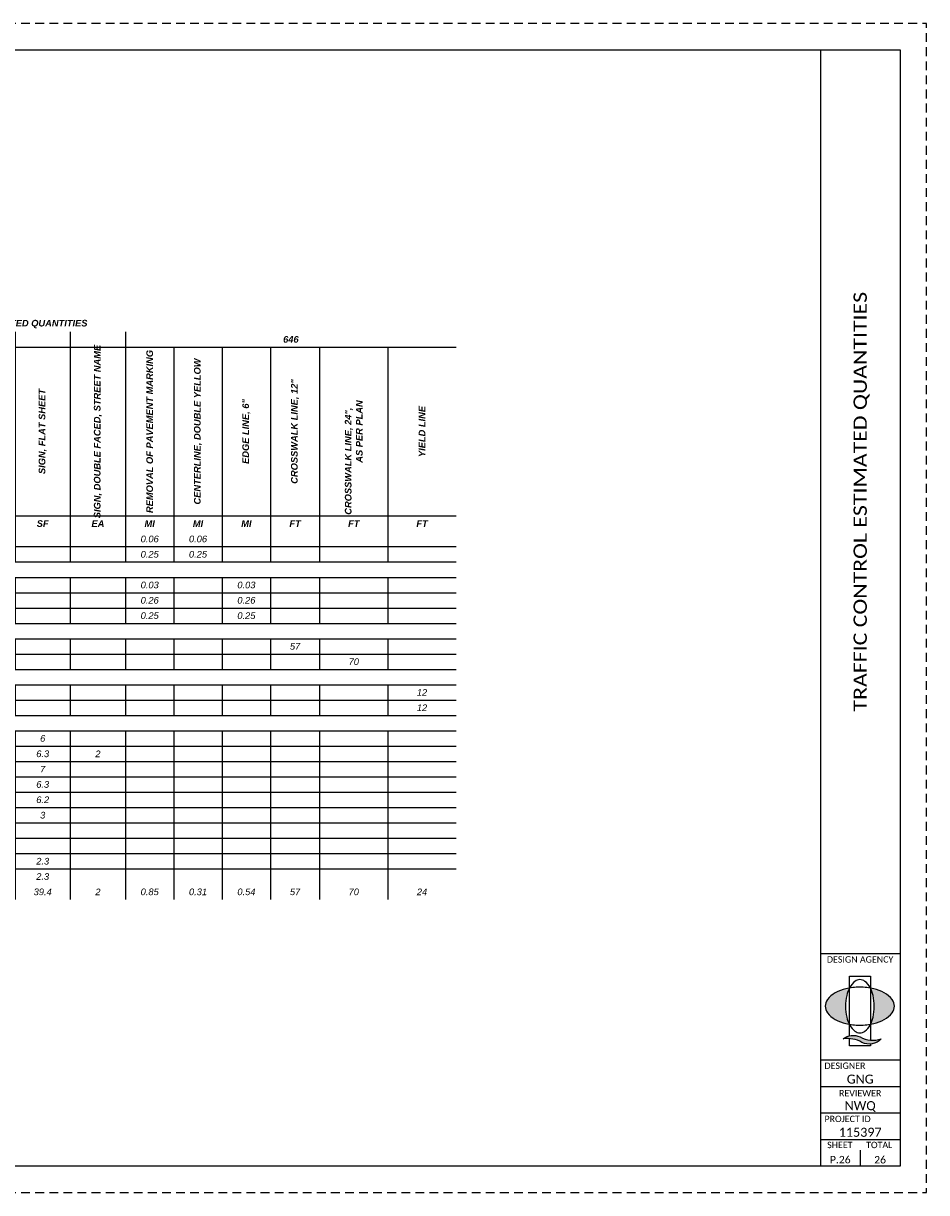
# Paper-space layout 'Layout1' of a CAD drawing. Header units: feet. Extents: x 188.1 to 222.1, y 77.3 to 99.3.
# Tile 2 of 2: x 205.1 to 222.1, y 77.3 to 99.3. Entities that reach past the tile are written whole.
import ezdxf
from ezdxf.enums import TextEntityAlignment as Align

# ---------------------------------------------------------------- set-up
doc = ezdxf.new("R2010")
doc.units = ezdxf.units.FT
doc.header["$MEASUREMENT"] = 0
doc.linetypes.add('OhDOT_USTN3', pattern=[0.22, 0.165, -0.055])
for name, color, linetype in [('SH_Border', 7, 'Continuous'), ('SH_Cut_Line', 7, 'OhDOT_USTN3'), ('SH_Data', 7, 'Continuous'), ('SH_Hatch', 14, 'Continuous'), ('SH_TextM', 7, 'Continuous')]:
    doc.layers.add(name, color=color, linetype=linetype)
doc.styles.add('Font 70-Main Title', font='calibri.ttf', dxfattribs={"width": 1.15, "height": 0.25})
doc.styles.add('Slanted Normal (0.14) Font 31', font='calibri.ttf', dxfattribs={"height": 0.14})
doc.styles.add('Straight Minimum (0.12) Font 30', font='calibri.ttf', dxfattribs={"height": 0.12})
doc.styles.add('Straight Sub-Title (0.17) Font 30', font='calibri.ttf', dxfattribs={"height": 0.17})
doc.styles.add('Straight-Normal', font='calibri.ttf', dxfattribs={"height": 0.14})
doc.styles.add('Straight-Sub Title', font='calibri.ttf', dxfattribs={"height": 0.17})

# ---------------------------------------------------------------- blocks, each defined once
blk = doc.blocks.new('A$C1697e795')
at = {"layer": 'SH_Hatch'}
for points in [[(-0.1098, 0.0898, -0.0615), (-0.0881, 0.1507), (-0.0881, 0.1523, 0.014092), (-0.1171, 0.1465, 0.069705), (-0.2053, 0.1131, 0.105975), (-0.2716, 0.0557, 0.163104), (-0.29, 0.0008, 0.163049), (-0.2716, -0.0541, 0.105975), (-0.2053, -0.1115, 0.069705), (-0.1171, -0.145, 0.014089), (-0.0881, -0.1507, -0.061487), (-0.1098, -0.0898, -0.054987), (-0.1197, 0, -0.054987)], [(0.1108, 0.0898, 0.0615), (0.0891, 0.1507), (0.0891, 0.1523, -0.014092), (0.1182, 0.1465, -0.069705), (0.2063, 0.1131, -0.105975), (0.2727, 0.0557, -0.163104), (0.2911, 0.0008, -0.163049), (0.2727, -0.0541, -0.105975), (0.2063, -0.1115, -0.069705), (0.1182, -0.145, -0.014089), (0.0891, -0.1507, 0.061487), (0.1108, -0.0898, 0.054987), (0.1207, 0, 0.054987)], [(0.0015, -0.2566, 0.297692), (-0.1396, -0.2731, -0.180432), (0.0164, -0.3024, 0.32264), (0.179, -0.273, -0.20237)]]:
    blk.add_hatch(color=256, dxfattribs=at).paths.add_polyline_path(points)
at = {"layer": 'SH_TextM'}
for points in [[(0.1106, -0.0898, 0.054987), (0.1206, 0, 0.054987), (0.1106, 0.0898, 0.0688), (0.0854, 0.1575, 0.105699), (0.0418, 0.2087, 0.165247), (0.0004, 0.2228, 0.165247), (-0.0409, 0.2087, 0.105699), (-0.0845, 0.1575, 0.0688), (-0.1098, 0.0898, 0.054987), (-0.1197, 0, 0.054987), (-0.1098, -0.0898, 0.0688), (-0.0845, -0.1575, 0.105699), (-0.0409, -0.2087, 0.165247), (0.0004, -0.2228, 0.165247), (0.0418, -0.2087, 0.105699), (0.0854, -0.1575, 0.0688)], [(-0.2053, -0.1115, 0.069705), (-0.1171, -0.145, 0.055931), (-0.0006, -0.158, 0.055931), (0.1159, -0.145, 0.069705), (0.2041, -0.1115, 0.105975), (0.2705, -0.0541, 0.163076), (0.2889, 0.0008, 0.163076), (0.2705, 0.0557, 0.105975), (0.2041, 0.1131, 0.069705), (0.1159, 0.1465, 0.055931), (-0.0006, 0.1596, 0.055931), (-0.1171, 0.1465, 0.069705), (-0.2053, 0.1131, 0.105975), (-0.2716, 0.0557, 0.163076), (-0.29, 0.0008, 0.163076), (-0.2716, -0.0541, 0.105975)], [(0.0164, -0.3024, 0.180432), (-0.1396, -0.2731, -0.297692), (0.0015, -0.2566, 0.20237), (0.179, -0.273, -0.32264)]]:
    blk.add_lwpolyline(points, format="xyb", close=True, dxfattribs=at)
for points in [[(-0.0881, -0.2469), (-0.0881, 0.2529), (0.0891, 0.2529), (0.0891, -0.2828)], [(0.0891, -0.3157), (0.0891, -0.332), (-0.0881, -0.332), (-0.0881, -0.2701)]]:
    blk.add_lwpolyline(points, dxfattribs=at)
blk = doc.blocks.new('BLKWO_Title')
at = {"layer": 'SH_Border', "linetype": 'Continuous', "flags": 128}
blk.add_lwpolyline([(0.5, 21.5), (33.5, 21.5), (33.5, 0.5), (0.5, 0.5), (0.5, 21.5)], close=True, dxfattribs=at)
for points in [[(32, 21.5), (32, 0.5)], [(32, 4.5), (33.5, 4.5)], [(32, 2.5), (33.5, 2.5)], [(32, 2), (33.5, 2)], [(32, 1.5), (33.5, 1.5)], [(32, 1), (33.5, 1)]]:
    blk.add_lwpolyline(points, dxfattribs=at)
at = {"layer": 'SH_Border'}
blk.add_lwpolyline([(32.75, 0.8), (32.75, 0.5)], dxfattribs=at)
at = {"layer": 'SH_Cut_Line', "color": 7, "linetype": 'OhDOT_USTN3', "flags": 128}
blk.add_lwpolyline([(0, 0), (34, 0), (34, 22), (0, 22), (0, 0)], close=True, dxfattribs=at)
at = {"layer": 'SH_Border', "xscale": 2.25, "yscale": 2.25, "zscale": 2.25}
blk.add_blockref('A$C1697e795', (32.744, 3.506), dxfattribs=at)
at = {"layer": 'SH_Data', "char_height": 0.12, "style": 'Straight Minimum (0.12) Font 30'}
for s, insert, width, attachment_point in [('DESIGN AGENCY', (32.124, 4.448), 1.94049, 1), ('DESIGNER', (32.078, 2.448), 1.0279, 1), ('REVIEWER', (32.75, 1.931), 1.0279, 2), ('PROJECT ID', (32.078, 1.447), 1.27835, 1), ('SHEET', (32.129, 0.957), 1.0279, 1), ('TOTAL', (32.862, 0.957), 1.0279, 1)]:
    blk.add_mtext(s, dxfattribs=dict(at, insert=insert, width=width, attachment_point=attachment_point))
at = {"layer": 'SH_Data', "style": 'Font 70-Main Title', "width": 1.15, "flags": 8}
blk.add_attdef('TITLEAREA2T', text='', height=0.25, rotation=90, dxfattribs=at).set_placement((32.75, 13), align=Align.MIDDLE_CENTER)
at = {"layer": 'SH_Data', "style": 'Straight-Sub Title'}
for tag, p in [('XXX', (32.75, 2)), ('XXX', (32.75, 1.5)), ('XXXXXX', (32.75, 1))]:
    blk.add_attdef(tag, text='', height=0.17, dxfattribs=at).set_placement(p, align=Align.BOTTOM_CENTER)
at = {"layer": 'SH_Data', "style": 'Straight Sub-Title (0.17) Font 30', "flags": 8}
blk.add_attdef('PROJECT', text='', height=0.25, rotation=90, dxfattribs=at).set_placement((0.721, 0.55), align=Align.MIDDLE_LEFT)
at = {"layer": 'SH_Data', "style": 'Straight-Normal'}
for tag, p in [('SHEETNO', (32.375, 0.551)), ('SHEETTOTAL', (33.125, 0.549))]:
    blk.add_attdef(tag, text='', height=0.14, dxfattribs=at).set_placement(p, align=Align.CENTER)
blk = doc.blocks.new('*A177')
at = {"layer": 'SH_TextM', "color": 7, "linetype": 'Continuous', "ltscale": 0.001157, "const_width": 0.000289}
blk.add_lwpolyline([(12.115, 0), (0, 0), (0, -7.917), (12.115, -7.917)], close=True, dxfattribs=at)
for points in [[(0, -0.208), (12.115, -0.208)], [(3.323, -0.208), (3.323, -7.917)], [(0, -2.917), (12.115, -2.917)], [(0, -7.708), (12.115, -7.708)]]:
    blk.add_lwpolyline(points, dxfattribs=at)
at = {"layer": 'SH_TextM', "color": 7, "linetype": 'Continuous', "ltscale": 0.001157}
for points in [[(0.708, -0.208), (0.708, -7.708)], [(1.375, -0.208), (1.375, -3.333)], [(2.833, -0.208), (2.833, -3.333)], [(6.125, -0.208), (6.125, -3.333)], [(6.875, -0.208), (6.875, -3.333)], [(7.625, -0.208), (7.625, -3.333)], [(3.323, -0.417), (12.115, -0.417)], [(3.979, -0.417), (3.979, -3.333)], [(4.635, -0.417), (4.635, -3.333)], [(5.292, -0.417), (5.292, -3.333)], [(8.281, -0.417), (8.281, -3.333)], [(8.938, -0.417), (8.938, -3.333)], [(9.594, -0.417), (9.594, -3.333)], [(10.26, -0.417), (10.26, -3.333)], [(11.188, -0.417), (11.188, -3.333)], [(1.375, -2.708), (2.833, -2.708)], [(2.104, -2.708), (2.104, -3.333)], [(3.323, -2.708), (12.115, -2.708)], [(0, -3.125), (12.115, -3.125)], [(0, -3.333), (12.115, -3.333)], [(0, -3.542), (12.115, -3.542)], [(1.375, -3.542), (1.375, -4.167)], [(2.104, -3.542), (2.104, -4.167)], [(2.833, -3.542), (2.833, -4.167)], [(3.979, -3.542), (3.979, -4.167)], [(4.635, -3.542), (4.635, -4.167)], [(5.292, -3.542), (5.292, -4.167)], [(6.125, -3.542), (6.125, -4.167)], [(6.875, -3.542), (6.875, -4.167)], [(7.625, -3.542), (7.625, -4.167)], [(8.281, -3.542), (8.281, -4.167)], [(8.938, -3.542), (8.938, -4.167)], [(9.594, -3.542), (9.594, -4.167)], [(10.26, -3.542), (10.26, -4.167)], [(11.188, -3.542), (11.188, -4.167)], [(0, -3.75), (12.115, -3.75)], [(0, -3.958), (12.115, -3.958)], [(0, -4.167), (12.115, -4.167)], [(0, -4.375), (12.115, -4.375)], [(1.375, -4.375), (1.375, -4.792)], [(2.104, -4.375), (2.104, -4.583)], [(2.833, -4.375), (2.833, -4.792)], [(3.979, -4.375), (3.979, -4.792)], [(4.635, -4.375), (4.635, -4.792)], [(5.292, -4.375), (5.292, -4.792)], [(6.125, -4.375), (6.125, -4.792)], [(6.875, -4.375), (6.875, -4.792)], [(7.625, -4.375), (7.625, -4.792)], [(8.281, -4.375), (8.281, -4.792)], [(8.938, -4.375), (8.938, -4.792)], [(9.594, -4.375), (9.594, -4.792)], [(10.26, -4.375), (10.26, -4.792)], [(11.188, -4.375), (11.188, -4.792)], [(0, -4.583), (12.115, -4.583)], [(0, -4.792), (12.115, -4.792)], [(0, -5), (12.115, -5)], [(1.375, -5), (1.375, -5.417)], [(2.833, -5), (2.833, -5.417)], [(3.979, -5), (3.979, -5.417)], [(4.635, -5), (4.635, -5.417)], [(5.292, -5), (5.292, -5.417)], [(6.125, -5), (6.125, -5.417)], [(6.875, -5), (6.875, -5.417)], [(7.625, -5), (7.625, -5.417)], [(8.281, -5), (8.281, -5.417)], [(8.938, -5), (8.938, -5.417)], [(9.594, -5), (9.594, -5.417)], [(10.26, -5), (10.26, -5.417)], [(11.188, -5), (11.188, -5.417)], [(0, -5.208), (12.115, -5.208)], [(0, -5.417), (12.115, -5.417)], [(0, -5.625), (12.115, -5.625)], [(1.375, -5.625), (1.375, -7.708)], [(2.833, -5.625), (2.833, -7.708)], [(3.979, -5.625), (3.979, -7.917)], [(4.635, -5.625), (4.635, -7.917)], [(5.292, -5.625), (5.292, -7.917)], [(6.125, -5.625), (6.125, -7.917)], [(6.875, -5.625), (6.875, -7.917)], [(7.625, -5.625), (7.625, -7.917)], [(8.281, -5.625), (8.281, -7.917)], [(8.938, -5.625), (8.938, -7.917)], [(9.594, -5.625), (9.594, -7.917)], [(10.26, -5.625), (10.26, -7.917)], [(11.188, -5.625), (11.188, -7.917)], [(0, -5.833), (12.115, -5.833)], [(0, -6.042), (12.115, -6.042)], [(0, -6.25), (12.115, -6.25)], [(0, -6.458), (12.115, -6.458)], [(0, -6.667), (12.115, -6.667)], [(0, -6.875), (12.115, -6.875)], [(0, -7.083), (12.115, -7.083)], [(0, -7.292), (12.115, -7.292)], [(0, -7.5), (12.115, -7.5)]]:
    blk.add_lwpolyline(points, dxfattribs=at)
at = {"layer": 'SH_TextM', "color": 7, "char_height": 0.09028, "style": 'Slanted Normal (0.14) Font 31'}
for s, insert, attachment_point in [('\\fArial|b1|i1|c0|p34;TRAFFIC ESTIMATED QUANTITIES', (6.057, -0.104), 5), ('\\fArial|b1|i1|c0|p34;630', (4.724, -0.312), 5), ('\\fArial|b1|i1|c0|p34;646', (9.87, -0.312), 5), ('\\fArial|b1|i1|c0|p34;FROM', (1.74, -2.812), 5), ('\\fArial|b1|i1|c0|p34;TO', (2.469, -2.812), 5), ('\\fArial|b1|i1|c0|p34;EA', (3.651, -2.812), 5), ('\\fArial|b1|i1|c0|p34;FT', (9.927, -2.812), 5), ('\\fArial|b1|i1|c0|p34;FT', (10.724, -2.812), 5), ('\\fArial|b1|i1|c0|p34;FT', (11.651, -2.812), 5), ('\\fArial|b0|i1|c0|p34;CL-1', (0.354, -3.021), 5), ('\\fArial|b0|i1|c0|p34;11+00.00', (1.74, -3.021), 5), ('\\fArial|b0|i1|c0|p34;12+90.18', (2.469, -3.021), 5), ('\\fArial|b0|i1|c0|p34;LT/RT', (3.078, -3.021), 5), ('\\fArial|b0|i1|c0|p34;0.06', (7.953, -3.021), 5), ('\\fArial|b0|i1|c0|p34;0.06', (8.609, -3.021), 5), ('\\fArial|b0|i1|c0|p34;CL-2', (0.354, -3.229), 5), ('\\fArial|b0|i1|c0|p34;13+47.50', (1.74, -3.229), 5), ('\\fArial|b0|i1|c0|p34;26+59.00', (2.469, -3.229), 5), ('\\fArial|b0|i1|c0|p34;LT/RT', (3.078, -3.229), 5), ('\\fArial|b0|i1|c0|p34;0.25', (7.953, -3.229), 5), ('\\fArial|b0|i1|c0|p34;0.25', (8.609, -3.229), 5), ('\\fArial|b0|i1|c0|p34;EL-1', (0.354, -3.646), 5), ('\\fArial|b0|i1|c0|p34;11+43.18', (1.74, -3.646), 5), ('\\fArial|b0|i1|c0|p34;12+90.18', (2.469, -3.646), 5), ('\\fArial|b0|i1|c0|p34;RT', (3.078, -3.646), 5), ('\\fArial|b0|i1|c0|p34;0.03', (7.953, -3.646), 5), ('\\fArial|b0|i1|c0|p34;0.03', (9.266, -3.646), 5), ('\\fArial|b0|i1|c0|p34;EL-2', (0.354, -3.854), 5), ('\\fArial|b0|i1|c0|p34;13+03.42', (1.74, -3.854), 5), ('\\fArial|b0|i1|c0|p34;26+65.76', (2.469, -3.854), 5), ('\\fArial|b0|i1|c0|p34;LT', (3.078, -3.854), 5), ('\\fArial|b0|i1|c0|p34;0.26', (7.953, -3.854), 5), ('\\fArial|b0|i1|c0|p34;0.26', (9.266, -3.854), 5), ('\\fArial|b0|i1|c0|p34;EL-3', (0.354, -4.062), 5), ('\\fArial|b0|i1|c0|p34;13+47.50', (1.74, -4.062), 5), ('\\fArial|b0|i1|c0|p34;26+65.76', (2.469, -4.062), 5), ('\\fArial|b0|i1|c0|p34;RT', (3.078, -4.062), 5), ('\\fArial|b0|i1|c0|p34;0.25', (7.953, -4.062), 5), ('\\fArial|b0|i1|c0|p34;0.25', (9.266, -4.062), 5), ('\\fArial|b0|i1|c0|p34;CW-1', (0.354, -4.479), 5), ('\\fArial|b0|i1|c0|p34;11+02.85', (2.062, -4.479), 6), ('\\fArial|b0|i1|c0|p34;11+33.92', (2.792, -4.479), 6), ('\\fArial|b0|i1|c0|p34;RT', (3.078, -4.479), 5), ('\\fArial|b0|i1|c0|p34;57', (9.927, -4.479), 5), ('\\fArial|b0|i1|c0|p34;CW-2', (0.354, -4.688), 5), ('\\fArial|b0|i1|c0|p34;26+70.76', (2.104, -4.688), 5), ('\\fArial|b0|i1|c0|p34;LT/RT', (3.078, -4.688), 5), ('\\fArial|b0|i1|c0|p34;70', (10.724, -4.688), 5), ('\\fArial|b0|i1|c0|p34;YL-1', (0.354, -5.104), 5), ('\\fArial|b0|i1|c0|p34;26+45.00', (2.104, -5.104), 5), ('\\fArial|b0|i1|c0|p34;RT', (3.078, -5.104), 5), ('\\fArial|b0|i1|c0|p34;12', (11.651, -5.104), 5), ('\\fArial|b0|i1|c0|p34;YL-2', (0.354, -5.312), 5), ('\\fArial|b0|i1|c0|p34;26+96.00', (2.104, -5.312), 5), ('\\fArial|b0|i1|c0|p34;LT', (3.078, -5.312), 5), ('\\fArial|b0|i1|c0|p34;12', (11.651, -5.312), 5), ('\\fArial|b0|i1|c0|p34;SN-1', (0.354, -5.729), 5), ('\\fArial|b0|i1|c0|p34;11+45.83', (2.104, -5.729), 5), ('\\fArial|b0|i1|c0|p34;RT', (3.078, -5.729), 5), ('\\fArial|b0|i1|c0|p34;1', (3.651, -5.729), 5), ('\\fArial|b0|i1|c0|p34;12', (4.307, -5.729), 5), ('\\fArial|b0|i1|c0|p34;6', (6.5, -5.729), 5), ('\\fArial|b0|i1|c0|p34;SN-2', (0.354, -5.938), 5), ('\\fArial|b0|i1|c0|p34;11+37.50', (2.104, -5.938), 5), ('\\fArial|b0|i1|c0|p34;RT', (3.078, -5.938), 5), ('\\fArial|b0|i1|c0|p34;1', (3.651, -5.938), 5), ('\\fArial|b0|i1|c0|p34;12', (4.307, -5.938), 5), ('\\fArial|b0|i1|c0|p34;1', (4.964, -5.938), 5), ('\\fArial|b0|i1|c0|p34;6.3', (6.5, -5.938), 5), ('\\fArial|b0|i1|c0|p34;2', (7.25, -5.938), 5), ('\\fArial|b0|i1|c0|p34;SN-3', (0.354, -6.146), 5), ('\\fArial|b0|i1|c0|p34;11+46.58', (2.104, -6.146), 5), ('\\fArial|b0|i1|c0|p34;RT', (3.078, -6.146), 5), ('\\fArial|b0|i1|c0|p34;1', (3.651, -6.146), 5), ('\\fArial|b0|i1|c0|p34;12', (4.307, -6.146), 5), ('\\fArial|b0|i1|c0|p34;7', (6.5, -6.146), 5), ('\\fArial|b0|i1|c0|p34;SN-4', (0.354, -6.354), 5), ('\\fArial|b0|i1|c0|p34;11+20.84', (2.104, -6.354), 5), ('\\fArial|b0|i1|c0|p34;RT', (3.078, -6.354), 5), ('\\fArial|b0|i1|c0|p34;1', (3.651, -6.354), 5), ('\\fArial|b0|i1|c0|p34;12', (4.307, -6.354), 5), ('\\fArial|b0|i1|c0|p34;1', (4.964, -6.354), 5), ('\\fArial|b0|i1|c0|p34;6.3', (6.5, -6.354), 5), ('\\fArial|b0|i1|c0|p34;SN-5', (0.354, -6.562), 5), ('\\fArial|b0|i1|c0|p34;20+50.20', (2.104, -6.562), 5), ('\\fArial|b0|i1|c0|p34;RT', (3.078, -6.562), 5), ('\\fArial|b0|i1|c0|p34;1', (3.651, -6.562), 5), ('\\fArial|b0|i1|c0|p34;12', (4.307, -6.562), 5), ('\\fArial|b0|i1|c0|p34;6.2', (6.5, -6.562), 5), ('\\fArial|b0|i1|c0|p34;SN-6', (0.354, -6.771), 5), ('\\fArial|b0|i1|c0|p34;21+72.65', (2.104, -6.771), 5), ('\\fArial|b0|i1|c0|p34;RT', (3.078, -6.771), 5), ('\\fArial|b0|i1|c0|p34;1', (3.651, -6.771), 5), ('\\fArial|b0|i1|c0|p34;12', (4.307, -6.771), 5), ('\\fArial|b0|i1|c0|p34;3', (6.5, -6.771), 5), ('\\fArial|b0|i1|c0|p34;SN-7', (0.354, -6.979), 5), ('\\fArial|b0|i1|c0|p34;26+81.99', (2.104, -6.979), 5), ('\\fArial|b0|i1|c0|p34;LT', (3.078, -6.979), 5), ('\\fArial|b0|i1|c0|p34;1', (5.708, -6.979), 5), ('\\fArial|b0|i1|c0|p34;SN-8', (0.354, -7.188), 5), ('\\fArial|b0|i1|c0|p34;26+59.22', (2.104, -7.188), 5), ('\\fArial|b0|i1|c0|p34;RT', (3.078, -7.188), 5), ('\\fArial|b0|i1|c0|p34;1', (5.708, -7.188), 5), ('\\fArial|b0|i1|c0|p34;SN-9', (0.354, -7.396), 5), ('\\fArial|b0|i1|c0|p34;26+45.00', (2.104, -7.396), 5), ('\\fArial|b0|i1|c0|p34;RT', (3.078, -7.396), 5), ('\\fArial|b0|i1|c0|p34;12', (4.307, -7.396), 5), ('\\fArial|b0|i1|c0|p34;2.3', (6.5, -7.396), 5), ('\\fArial|b0|i1|c0|p34;SN-10', (0.354, -7.604), 5), ('\\fArial|b0|i1|c0|p34;26+96.00', (2.104, -7.604), 5), ('\\fArial|b0|i1|c0|p34;LT', (3.078, -7.604), 5), ('\\fArial|b0|i1|c0|p34;12', (4.307, -7.604), 5), ('\\fArial|b0|i1|c0|p34;2.3', (6.5, -7.604), 5), ('\\fArial|b1|i1|c0|p34;TOTALS CARRIED TO GENERAL SUMMARY', (1.661, -7.812), 5), ('\\fArial|b0|i1|c0|p34;6', (3.651, -7.812), 5), ('\\fArial|b0|i1|c0|p34;96', (4.307, -7.812), 5), ('\\fArial|b0|i1|c0|p34;2', (4.964, -7.812), 5), ('\\fArial|b0|i1|c0|p34;2', (5.708, -7.812), 5), ('\\fArial|b0|i1|c0|p34;39.4', (6.5, -7.812), 5), ('\\fArial|b0|i1|c0|p34;2', (7.25, -7.812), 5), ('\\fArial|b0|i1|c0|p34;0.85', (7.953, -7.812), 5), ('\\fArial|b0|i1|c0|p34;0.31', (8.609, -7.812), 5), ('\\fArial|b0|i1|c0|p34;0.54', (9.266, -7.812), 5), ('\\fArial|b0|i1|c0|p34;57', (9.927, -7.812), 5), ('\\fArial|b0|i1|c0|p34;70', (10.724, -7.812), 5), ('\\fArial|b0|i1|c0|p34;24', (11.651, -7.812), 5)]:
    blk.add_mtext(s, dxfattribs=dict(at, insert=insert, attachment_point=attachment_point))
at = {"layer": 'SH_TextM', "color": 7, "attachment_point": 5, "rotation": 90, "style": 'Slanted Normal (0.14) Font 31'}
for s, insert, char_height, width in [('\\fArial|b1|i1|c0|p34;REMOVAL OF GROUND MOUNTED POST SUPPORT AND STORAGE', (3.651, -1.562), 0.09028, 2.29167), ('\\fArial|b1|i1|c0|p34;SIGNING MISC.: SOLAR POWERED RECTANGULAR RAPID FLASHING BEACON (RRFB) SIGN ASSEMBLY', (5.708, -1.562), 0.090278, 2.29167), ('\\fArial|b1|i1|c0|p34;SIGN, DOUBLE FACED, STREET NAME', (7.25, -1.562), 0.09028, 2.29167), ('\\fArial|b1|i1|c0|p34;REMOVAL OF PAVEMENT MARKING', (7.953, -1.562), 0.09028, 2.29167), ('\\fArial|b1|i1|c0|p34;CROSSWALK LINE, 24",                        AS PER PLAN', (10.724, -1.562), 0.09028, 2.29167), ('\\fArial|b1|i1|c0|p34;GROUND MOUNTED SUPPORT,                                                    NO. 2 POST', (4.307, -1.562), 0.090278, 2.29167), ('\\fArial|b1|i1|c0|p34;CENTERLINE, DOUBLE YELLOW', (8.609, -1.562), 0.09028, 2.29167), ('\\fArial|b1|i1|c0|p34;SIGN POST REFLECTOR', (4.964, -1.562), 0.09028, 2.29167), ('\\fArial|b1|i1|c0|p34;CROSSWALK LINE, 12"', (9.927, -1.562), 0.09028, 2.29167), ('\\fArial|b1|i1|c0|p34;SIGN, FLAT SHEET', (6.5, -1.562), 0.09028, 2.29167), ('\\fArial|b1|i1|c0|p34;EDGE LINE, 6" ', (9.266, -1.562), 0.09028, 2.29167), ('\\fArial|b1|i0|c0|p34;SIDE', (3.078, -1.562), 0.09028, 2.70833)]:
    blk.add_mtext(s, dxfattribs=dict(at, insert=insert, char_height=char_height, width=width))
at = {"layer": 'SH_TextM', "color": 7, "char_height": 0.09028, "attachment_point": 5, "rotation": 90, "style": 'Slanted Normal (0.14) Font 31'}
for s, insert in [('\\fArial|b1|i0|c0|p34;REFERENCE NO.', (0.354, -1.562)), ('\\fArial|b1|i0|c0|p34;SHEET NO. ', (1.042, -1.562)), ('\\fArial|b1|i1|c0|p34;YIELD LINE', (11.651, -1.562))]:
    blk.add_mtext(s, dxfattribs=dict(at, insert=insert))
at = {"layer": 'SH_TextM', "color": 7, "char_height": 0.09028, "attachment_point": 5, "style": 'Slanted Normal (0.14) Font 31'}
for s, insert, width in [('\\fArial|b1|i0|c0|p34;STATIONING', (2.104, -1.458), 1.375), ('\\fArial|b1|i1|c0|p34;FT', (4.307, -2.812), 0.57292), ('\\fArial|b1|i1|c0|p34;EA', (4.964, -2.812), 0.57292), ('\\fArial|b1|i1|c0|p34;EA', (5.708, -2.812), 0.75), ('\\fArial|b1|i1|c0|p34;SF', (6.5, -2.812), 0.66667), ('\\fArial|b1|i1|c0|p34;EA', (7.25, -2.812), 0.66667), ('\\fArial|b1|i1|c0|p34;MI', (7.953, -2.812), 0.57292), ('\\fArial|b1|i1|c0|p34;MI', (8.609, -2.812), 0.57292), ('\\fArial|b1|i1|c0|p34;MI', (9.266, -2.812), 0.57292)]:
    blk.add_mtext(s, dxfattribs=dict(at, insert=insert, width=width))

psp = doc.layouts.get("Layout1")

# ---------------------------------------------------------------- block references
at = {"layer": 'SH_Border'}
ref = psp.add_blockref('BLKWO_Title', (188.099, 77.348), dxfattribs=at)
ref.add_attrib('TITLEAREA2T', 'TRAFFIC CONTROL ESTIMATED QUANTITIES', dxfattribs={"layer": 'SH_Data', "height": 0.25, "rotation": 90, "style": 'Font 70-Main Title', "width": 1.15}).set_placement((220.849, 90.348), align=Align.MIDDLE_CENTER)
ref.add_attrib('XXXXXX', '115397', dxfattribs={"layer": 'SH_Data', "height": 0.17, "style": 'Straight-Sub Title'}).set_placement((220.849, 78.348), align=Align.BOTTOM_CENTER)
ref.add_attrib('XXX', 'GNG', dxfattribs={"layer": 'SH_Data', "height": 0.17, "style": 'Straight-Sub Title'}).set_placement((220.849, 79.348), align=Align.BOTTOM_CENTER)
ref.add_attrib('XXX', 'NWQ', dxfattribs={"layer": 'SH_Data', "height": 0.17, "style": 'Straight-Sub Title'}).set_placement((220.849, 78.848), align=Align.BOTTOM_CENTER)
ref.add_attrib('SHEETNO', 'P.26', dxfattribs={"layer": 'SH_Data', "height": 0.14, "style": 'Straight-Normal'}).set_placement((220.474, 77.899), align=Align.CENTER)
ref.add_attrib('SHEETTOTAL', '26', dxfattribs={"layer": 'SH_Data', "height": 0.14, "style": 'Straight-Normal'}).set_placement((221.224, 77.897), align=Align.CENTER)
at = {"layer": 'SH_TextM', "xscale": 1.386, "yscale": 1.386, "zscale": 1.386}
psp.add_blockref('*A177', (196.454, 93.834), dxfattribs=at)

doc.saveas('drawing.dxf')
